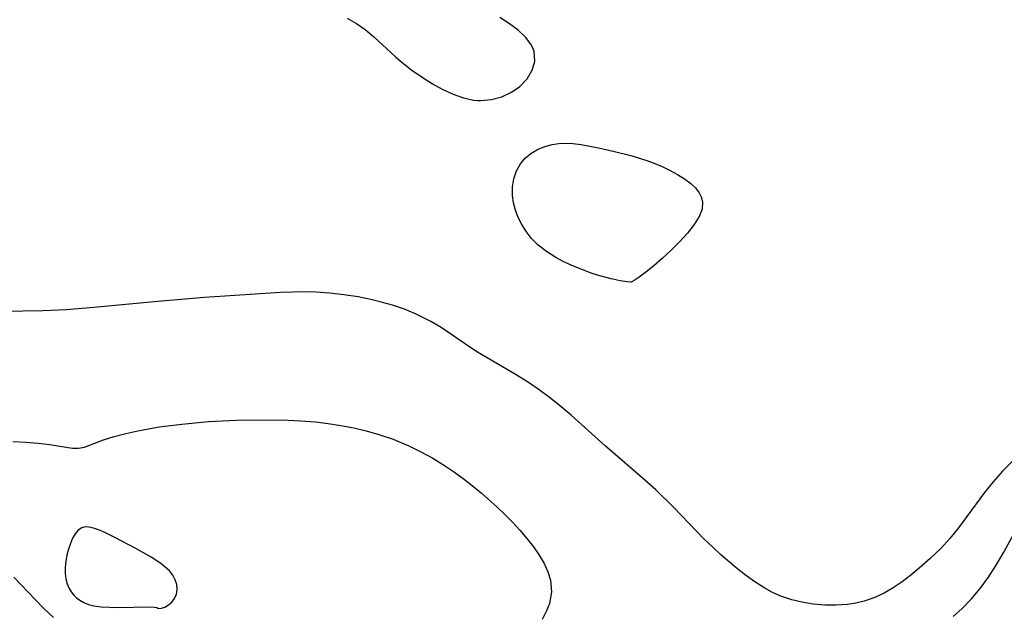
# Model space of a CAD drawing. Header units: inches. Extents: x 1073367 to 1082519, y 1569854 to 1574957.
# Tile 253 of 256: x 1078131 to 1078256, y 1573691 to 1573766. Entities that reach past the tile are written whole.
import ezdxf

# ---------------------------------------------------------------- set-up
doc = ezdxf.new("R2010")
doc.units = ezdxf.units.IN
doc.header["$MEASUREMENT"] = 0
doc.layers.add('CGG_CurvaNivelLidar_v1', color=7, linetype='Continuous', lineweight=30, true_color=0x008008)

msp = doc.modelspace()

# ---------------------------------------------------------------- linework, layer by layer
at = {"layer": 'CGG_CurvaNivelLidar_v1'}
for points in [[(1078172.5336, 1573766.3657, 71), (1078173.6891, 1573765.6926, 71), (1078174.7911, 1573764.8984, 71), (1078175.854, 1573764.0171, 71), (1078178.6683, 1573761.4364, 71), (1078179.4957, 1573760.7262, 71), (1078180.7358, 1573759.7543, 71), (1078182.0215, 1573758.85, 71), (1078183.3387, 1573758.021, 71), (1078184.6361, 1573757.3019, 71), (1078185.9437, 1573756.6925, 71), (1078187.2546, 1573756.2262, 71), (1078188.5608, 1573755.9446, 71), (1078189.0754, 1573755.8951, 71), (1078189.4549, 1573755.884, 71), (1078190.8295, 1573756.0145, 71), (1078192.143, 1573756.3789, 71), (1078193.3567, 1573756.9423, 71), (1078194.4232, 1573757.6827, 71), (1078195.3451, 1573758.6502, 71), (1078195.9963, 1573759.7414, 71), (1078196.3211, 1573760.8983, 71), (1078196.2401, 1573762.1082, 71), (1078196.0788, 1573762.5747, 71), (1078195.8308, 1573763.05, 71), (1078195.1228, 1573763.9601, 71), (1078194.1941, 1573764.8181, 71), (1078193.1018, 1573765.6387, 71), (1078191.8923, 1573766.4356, 71)], [(1078258.1686, 1573711.4238, 71), (1078255.6383, 1573708.8549, 71), (1078254.4282, 1573707.5221, 71), (1078253.3255, 1573706.1559, 71), (1078250.0362, 1573701.6755, 71), (1078248.9501, 1573700.3256, 71), (1078247.7954, 1573699.0513, 71), (1078246.4477, 1573697.7667, 71), (1078245.045, 1573696.5545, 71), (1078243.982, 1573695.6745, 71), (1078242.8984, 1573694.8349, 71), (1078241.7771, 1573694.0645, 71), (1078240.6276, 1573693.403, 71), (1078239.4313, 1573692.8458, 71), (1078238.0847, 1573692.3719, 71), (1078237.0413, 1573692.1152, 71), (1078235.9791, 1573691.9437, 71), (1078234.5339, 1573691.8404, 71), (1078233.0781, 1573691.8642, 71), (1078231.6237, 1573691.9992, 71), (1078230.1827, 1573692.237, 71), (1078228.9143, 1573692.5395, 71), (1078227.5131, 1573693.0129, 71), (1078226.4757, 1573693.4817, 71), (1078225.4675, 1573694.0328, 71), (1078224.24, 1573694.8181, 71), (1078223.0428, 1573695.6836, 71), (1078221.8664, 1573696.6059, 71), (1078219.8525, 1573698.3096, 71), (1078218.8721, 1573699.2065, 71), (1078217.7554, 1573700.294, 71), (1078213.9308, 1573704.2676, 71), (1078211.6775, 1573706.4763, 71), (1078209.6044, 1573708.3139, 71), (1078205.2328, 1573712.0606, 71), (1078200.9346, 1573715.9673, 71), (1078199.6576, 1573717.0495, 71), (1078198.3442, 1573718.0887, 71), (1078196.8887, 1573719.1709, 71), (1078195.3954, 1573720.1936, 71), (1078193.9727, 1573721.0787, 71), (1078189.055, 1573723.9703, 71), (1078188.3428, 1573724.4258, 71), (1078184.4221, 1573727.093, 71), (1078183.148, 1573727.8672, 71), (1078181.2559, 1573728.8073, 71), (1078179.7902, 1573729.4037, 71), (1078178.2808, 1573729.9202, 71), (1078177.0063, 1573730.2877, 71), (1078175.7113, 1573730.6066, 71), (1078173.924, 1573730.9701, 71), (1078172.1143, 1573731.2569, 71), (1078170.288, 1573731.4659, 71), (1078168.5406, 1573731.585, 71), (1078167.099, 1573731.6182, 71), (1078165.5881, 1573731.5959, 71), (1078164.0738, 1573731.5314, 71), (1078154.4445, 1573730.8897, 71), (1078148.5256, 1573730.4112, 71), (1078140.3835, 1573729.6141, 71), (1078136.9427, 1573729.3593, 71), (1078133.9139, 1573729.2235, 71), (1078131.3727, 1573729.1629, 71), (1078128.434, 1573729.1399, 71)], [(1078130.1325, 1573712.6278, 70.5), (1078131.7638, 1573712.5482, 70.5), (1078133.3163, 1573712.4244, 70.5), (1078134.7602, 1573712.2599, 70.5), (1078137.7036, 1573711.7751, 70.5), (1078138.4562, 1573711.7709, 70.5), (1078139.1971, 1573711.9258, 70.5), (1078141.6317, 1573712.8475, 70.5), (1078142.9711, 1573713.2725, 70.5), (1078144.4339, 1573713.6567, 70.5), (1078145.9917, 1573714.0011, 70.5), (1078148.6657, 1573714.4726, 70.5), (1078151.5591, 1573714.8445, 70.5), (1078154.9447, 1573715.1529, 70.5), (1078158.477, 1573715.3398, 70.5), (1078161.8286, 1573715.3974, 70.5), (1078165.0229, 1573715.3481, 70.5), (1078166.6167, 1573715.2695, 70.5), (1078168.5233, 1573715.111, 70.5), (1078170.1085, 1573714.9179, 70.5), (1078171.7357, 1573714.6602, 70.5), (1078173.3504, 1573714.3448, 70.5), (1078174.9495, 1573713.97, 70.5), (1078176.5286, 1573713.5298, 70.5), (1078178.3406, 1573712.9185, 70.5), (1078180.3283, 1573712.0896, 70.5), (1078181.8769, 1573711.3332, 70.5), (1078183.39, 1573710.5031, 70.5), (1078184.864, 1573709.6026, 70.5), (1078186.1453, 1573708.738, 70.5), (1078187.3912, 1573707.824, 70.5), (1078188.6008, 1573706.8663, 70.5), (1078189.5469, 1573706.0677, 70.5), (1078191.4914, 1573704.3342, 70.5), (1078192.481, 1573703.3994, 70.5), (1078193.478, 1573702.3944, 70.5), (1078194.4263, 1573701.3691, 70.5), (1078195.3197, 1573700.3294, 70.5), (1078196.1454, 1573699.2808, 70.5), (1078196.8852, 1573698.2196, 70.5), (1078197.5132, 1573697.1421, 70.5), (1078197.9795, 1573696.1015, 70.5), (1078198.2972, 1573695.0494, 70.5), (1078198.4407, 1573693.565, 70.5), (1078198.1702, 1573692.0701, 70.5), (1078197.7734, 1573691.0532, 70.5), (1078197.2371, 1573690.0506, 70.5)], [(1078249.3723, 1573690.4215, 70.5), (1078250.5104, 1573691.4514, 70.5), (1078251.6914, 1573692.6663, 70.5), (1078252.7872, 1573693.959, 70.5), (1078253.8555, 1573695.415, 70.5), (1078254.8368, 1573696.9389, 70.5), (1078255.7959, 1573698.599, 70.5), (1078258.2899, 1573703.1593, 70.5)], [(1078130.2685, 1573695.4233, 70), (1078132.9895, 1573692.5284, 70), (1078134.119, 1573691.397, 70), (1078135.2805, 1573690.2939, 70)]]:
    msp.add_polyline3d(points, dxfattribs=at)
for points in [[(1078208.5, 1573732.8454, 71), (1078208.0085, 1573732.8746, 71), (1078207.1604, 1573733.0151, 71), (1078206.0054, 1573733.2657, 71), (1078204.8498, 1573733.5721, 71), (1078203.5853, 1573733.9643, 71), (1078202.2604, 1573734.4381, 71), (1078200.9234, 1573734.9887, 71), (1078199.9347, 1573735.4532, 71), (1078198.9895, 1573735.9601, 71), (1078197.7834, 1573736.7339, 71), (1078196.7461, 1573737.5574, 71), (1078195.9172, 1573738.3934, 71), (1078195.2448, 1573739.2476, 71), (1078194.664, 1573740.148, 71), (1078194.2099, 1573741.0451, 71), (1078193.8554, 1573741.97, 71), (1078193.6063, 1573742.9104, 71), (1078193.4748, 1573743.8554, 71), (1078193.4843, 1573744.9351, 71), (1078193.6572, 1573745.9814, 71), (1078193.9887, 1573746.967, 71), (1078194.4872, 1573747.8601, 71), (1078195.099, 1573748.5722, 71), (1078195.8333, 1573749.1803, 71), (1078196.663, 1573749.6836, 71), (1078197.5679, 1573750.0746, 71), (1078198.534, 1573750.3381, 71), (1078199.3791, 1573750.4502, 71), (1078200.2511, 1573750.4758, 71), (1078201.1427, 1573750.4295, 71), (1078202.2081, 1573750.3002, 71), (1078204.3809, 1573749.8969, 71), (1078206.4314, 1573749.4523, 71), (1078208.4791, 1573748.935, 71), (1078210.525, 1573748.2876, 71), (1078211.5186, 1573747.9171, 71), (1078212.4839, 1573747.5138, 71), (1078213.4828, 1573747.0397, 71), (1078214.4276, 1573746.5272, 71), (1078215.303, 1573745.9778, 71), (1078216.0872, 1573745.3898, 71), (1078216.701, 1573744.8117, 71), (1078217.1804, 1573744.1871, 71), (1078217.4247, 1573743.6928, 71), (1078217.5181, 1573743.3983, 71), (1078217.5886, 1573742.9909, 71), (1078217.5304, 1573742.0982, 71), (1078217.171, 1573741.1734, 71), (1078216.5305, 1573740.1492, 71), (1078215.6747, 1573739.0648, 71), (1078214.6687, 1573737.9588, 71), (1078213.5762, 1573736.8696, 71), (1078212.4712, 1573735.847, 71), (1078211.3973, 1573734.916, 71), (1078210.41, 1573734.1145, 71), (1078209.5655, 1573733.4791, 71), (1078208.9237, 1573733.045, 71), (1078208.522, 1573732.8311, 71)], [(1078148.5, 1573691.4834, 70.5), (1078148.6632, 1573691.4247, 70.5), (1078148.9913, 1573691.4673, 70.5), (1078149.4196, 1573691.6223, 70.5), (1078149.8566, 1573691.8872, 70.5), (1078150.274, 1573692.2611, 70.5), (1078150.6265, 1573692.7276, 70.5), (1078150.8694, 1573693.266, 70.5), (1078150.9657, 1573693.8586, 70.5), (1078150.9116, 1573694.475, 70.5), (1078150.7204, 1573695.0881, 70.5), (1078150.4088, 1573695.6704, 70.5), (1078149.9745, 1573696.2195, 70.5), (1078149.4623, 1573696.6952, 70.5), (1078148.906, 1573697.1393, 70.5), (1078147.688, 1573697.9555, 70.5), (1078145.7091, 1573699.0527, 70.5), (1078142.975, 1573700.4949, 70.5), (1078141.6279, 1573701.1636, 70.5), (1078140.9811, 1573701.4391, 70.5), (1078140.3598, 1573701.651, 70.5), (1078139.7728, 1573701.7747, 70.5), (1078139.3085, 1573701.7876, 70.5), (1078138.8876, 1573701.6913, 70.5), (1078138.4303, 1573701.3922, 70.5), (1078138.0417, 1573700.9318, 70.5), (1078137.7079, 1573700.3535, 70.5), (1078137.4202, 1573699.6911, 70.5), (1078137.1755, 1573698.9704, 70.5), (1078136.9754, 1573698.2119, 70.5), (1078136.8271, 1573697.432, 70.5), (1078136.744, 1573696.645, 70.5), (1078136.7467, 1573695.8643, 70.5), (1078136.8357, 1573695.2074, 70.5), (1078137.0068, 1573694.5766, 70.5), (1078137.2621, 1573693.9852, 70.5), (1078137.5255, 1573693.5557, 70.5), (1078137.8391, 1573693.1625, 70.5), (1078138.1997, 1573692.8077, 70.5), (1078138.6032, 1573692.4988, 70.5), (1078139.1364, 1573692.1968, 70.5), (1078139.7176, 1573691.9623, 70.5), (1078140.3982, 1573691.7882, 70.5), (1078141.3451, 1573691.6565, 70.5), (1078142.3953, 1573691.5909, 70.5), (1078143.4974, 1573691.5725, 70.5), (1078147.4276, 1573691.6293, 70.5), (1078148.045, 1573691.6053, 70.5), (1078148.4033, 1573691.555, 70.5)]]:
    msp.add_polyline3d(points, close=True, dxfattribs=at)

doc.saveas('drawing.dxf')
